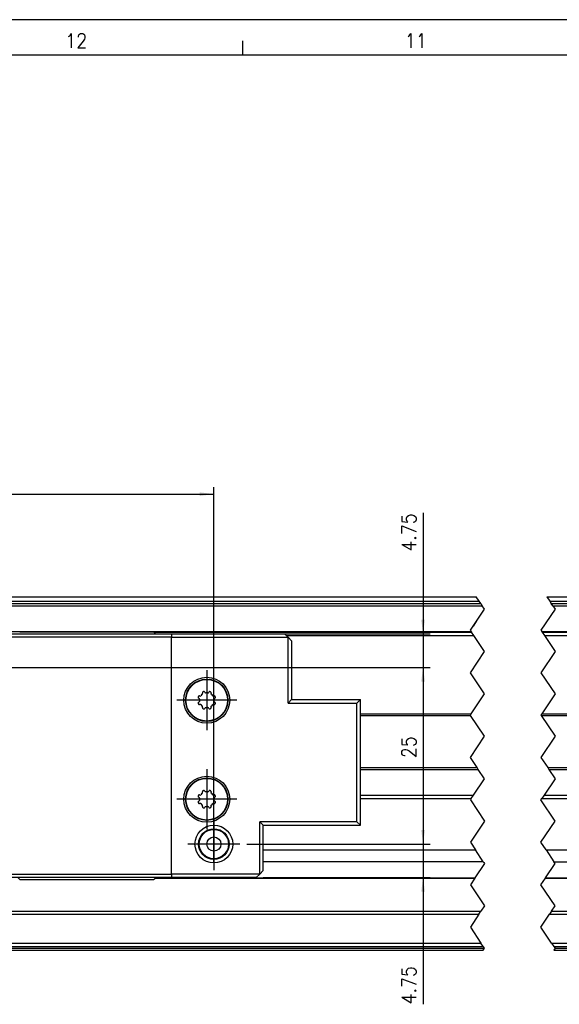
# Model space of a CAD drawing. Header units: inches. Extents: x -381 to 25622, y -418 to 176.
# Tile 7 of 47: x -105 to -29, y 36 to 176. Entities that reach past the tile are written whole.
import ezdxf

# ---------------------------------------------------------------- set-up
doc = ezdxf.new("R2010")
doc.units = ezdxf.units.IN
doc.linetypes.add('DOT_CENTER', pattern=[14, 12, -1, 0, -1])
doc.layers.add('1', color=7, linetype='Continuous')
doc.styles.add('CONVERTER_12', font='txt.shx', dxfattribs={"width": 0.9})
doc.dimstyles.new('ME10_DIM_40', dxfattribs={"dimtxt": 2, "dimasz": 2, "dimexe": 1, "dimexo": 1, "dimgap": 1, "dimtad": 1, "dimdsep": 46, "dimtxsty": 'CONVERTER_12', "dimsah": 1, "dimcen": 0.09, "dimclrd": 2, "dimclre": 2, "dimclrt": 2, "dimadec": 0, "dimazin": 0, "dimtfac": 1, "dimtdec": 4, "dimtix": 1, "dimtmove": 0, "dimatfit": 3, "dimfxl": 1, "dimtolj": 1, "dimtzin": 0, "dimarcsym": 0})
doc.dimstyles.new('ME10_DIM_41', dxfattribs={"dimtxt": 2, "dimasz": 2, "dimexe": 1, "dimexo": 1, "dimgap": 1, "dimtad": 1, "dimdsep": 46, "dimtxsty": 'CONVERTER_12', "dimsah": 1, "dimcen": 0.09, "dimclrd": 2, "dimclre": 2, "dimclrt": 2, "dimadec": 0, "dimazin": 0, "dimtfac": 1, "dimtdec": 4, "dimtix": 1, "dimtmove": 0, "dimatfit": 3, "dimfxl": 1, "dimtolj": 1, "dimtzin": 0, "dimarcsym": 0})
doc.dimstyles.new('ME10_DIM_42', dxfattribs={"dimtxt": 2, "dimasz": 2, "dimexe": 1, "dimexo": 1, "dimgap": 1, "dimtad": 1, "dimdsep": 46, "dimtxsty": 'CONVERTER_12', "dimsah": 1, "dimcen": 0.09, "dimclrd": 2, "dimclre": 2, "dimclrt": 2, "dimadec": 0, "dimazin": 0, "dimtfac": 1, "dimtdec": 4, "dimtix": 1, "dimtmove": 0, "dimatfit": 3, "dimfxl": 1, "dimtolj": 1, "dimtzin": 0, "dimarcsym": 0})
doc.dimstyles.new('ME10_DIM_43', dxfattribs={"dimtxt": 2, "dimasz": 2, "dimexe": 1, "dimexo": 1, "dimgap": 1, "dimtad": 1, "dimdsep": 46, "dimtxsty": 'CONVERTER_12', "dimsah": 1, "dimcen": 0.09, "dimclrd": 2, "dimclre": 2, "dimclrt": 2, "dimadec": 0, "dimazin": 0, "dimtfac": 1, "dimtdec": 4, "dimtix": 1, "dimtmove": 0, "dimatfit": 3, "dimfxl": 1, "dimtolj": 1, "dimtzin": 0, "dimarcsym": 0})

# ---------------------------------------------------------------- blocks, each defined once
blk = doc.blocks.new('Modulo_izq__K___88', base_point=(-227.1126677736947, 43.98251417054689))
at = {"color": 7, "linetype": 'Continuous'}
for p, q in [((-193.0577178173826, 93.98251510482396), (-40.40307212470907, 93.98251510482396)), ((-193.0577178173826, 93.96542725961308), (-40.39168022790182, 93.96542725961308)), ((-193.0577178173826, 93.36143009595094), (-39.98901545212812, 93.36143009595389)), ((-30.40307212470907, 93.98251510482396), (-9.05772949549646, 93.98251510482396)), ((-30.39168022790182, 93.96542725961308), (-9.05771598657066, 93.96542725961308)), ((-29.98901545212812, 93.36143009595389), (-9.05770935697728, 93.36143009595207)), ((-193.0577178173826, 93.03613797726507), (-39.77215402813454, 93.03613795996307)), ((-193.0577178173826, 92.71130448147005), (-39.55559837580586, 92.71130448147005)), ((-29.77215399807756, 93.03613791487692), (-9.05772545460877, 93.03613791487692)), ((-29.55559837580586, 92.71130448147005), (-9.05772508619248, 92.71130448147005)), ((-41.08144798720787, 89.00007889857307), (-185.5577215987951, 89.00007889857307)), ((-86.05774632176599, 88.98251510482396), (-41.06973879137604, 88.98251510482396)), ((-67.30694879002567, 88.48251510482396), (-40.7364054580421, 88.48251510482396)), ((-7.05771781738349, 89.00007889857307), (-31.08144798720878, 89.00007889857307)), ((-31.06973882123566, 88.98251514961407), (-7.05771781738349, 88.98251510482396)), ((-30.7364054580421, 88.48251510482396), (-7.05771781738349, 88.48251510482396)), ((-56.81213813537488, 77.415527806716), (-41.11439595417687, 77.415527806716)), ((-56.81212794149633, 77.16552824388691), (-41.19174759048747, 77.16552830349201)), ((-31.19174754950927, 77.16552824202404), (-7.05771781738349, 77.16552805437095)), ((-31.11439595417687, 77.415527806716), (-7.05771781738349, 77.415527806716)), ((-56.81212734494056, 69.79950243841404), (-40.28112480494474, 69.79950243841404)), ((-30.28112480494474, 69.79950243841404), (-7.05773613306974, 69.79950243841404)), ((-56.81213381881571, 69.54950240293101), (-40.11439699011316, 69.54950240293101)), ((-30.11439699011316, 69.54950240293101), (-7.05771781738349, 69.54950240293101)), ((-56.81220121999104, 65.9207844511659), (-40.77755819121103, 65.9207844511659)), ((-30.77755819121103, 65.9207844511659), (-7.05771781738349, 65.9207844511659)), ((-56.81213117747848, 65.42078489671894), (-41.11090072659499, 65.42078490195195)), ((-31.1109007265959, 65.42078490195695), (-7.05773613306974, 65.42078495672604)), ((-70.55764519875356, 58.15432346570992), (-40.51761103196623, 58.15432346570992)), ((-30.51761103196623, 58.15432346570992), (-7.05771781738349, 58.15432346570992)), ((-39.40550164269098, 56.48607916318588), (-70.55773598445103, 56.48607916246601)), ((-29.40550143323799, 56.48607915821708), (-7.05773613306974, 56.48607916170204)), ((-85.87121072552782, 54.16895500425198), (-40.61211115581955, 54.16895500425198)), ((-85.84013741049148, 54.20016531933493), (-40.59130427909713, 54.20016531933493)), ((-30.61211115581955, 54.16895500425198), (-7.05771781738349, 54.16895500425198)), ((-30.59130427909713, 54.20016531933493), (-7.05771781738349, 54.20016531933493)), ((-185.557624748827, 49.48503378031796), (-39.73472541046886, 49.48503362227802)), ((-185.5576211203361, 49.05156145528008), (-40.02370685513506, 49.05156145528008)), ((-30.02370685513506, 49.05156145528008), (-7.10771781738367, 49.05156145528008)), ((-29.73472541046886, 49.48503362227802), (-7.10771781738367, 49.48503360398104)), ((-185.5577164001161, 44.98251417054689), (-39.73640483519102, 44.98251417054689)), ((-29.73640483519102, 44.98251417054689), (-7.10771781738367, 44.98251417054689)), ((-193.0577178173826, 44.48251417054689), (-39.40307150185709, 44.48251417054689)), ((-193.0577178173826, 44.23251417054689), (-39.23640504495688, 44.23251417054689)), ((-193.0577178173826, 43.98251417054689), (-39.40307171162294, 43.98251417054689)), ((-29.40307150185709, 44.48251417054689), (-7.10771781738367, 44.48251417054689)), ((-29.40307171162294, 43.98251417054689), (-7.10771781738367, 43.98251417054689)), ((-29.23640483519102, 44.23251417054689), (-7.10771781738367, 44.23251417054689))]:
    blk.add_line(p, q, dxfattribs=at)
at = {"color": 2, "linetype": 'DOT_CENTER'}
for p, q in [((-40.39168022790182, 93.96542725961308), (-40.40307212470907, 93.98251510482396)), ((-39.98901545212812, 93.36143009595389), (-40.39168022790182, 93.96542725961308)), ((-39.77215402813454, 93.03613795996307), (-39.98901545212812, 93.36143009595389)), ((-30.40307212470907, 93.98251510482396), (-30.39168022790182, 93.96542725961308)), ((-30.39168022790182, 93.96542725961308), (-29.98901545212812, 93.36143009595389)), ((-29.98901545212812, 93.36143009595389), (-29.77215399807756, 93.03613791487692)), ((-41.23640494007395, 89.23251432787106), (-39.23640494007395, 92.23251432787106)), ((-39.77215402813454, 93.03613795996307), (-39.55559837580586, 92.71130448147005)), ((-39.23640494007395, 92.23251432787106), (-39.55559837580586, 92.71130448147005)), ((-29.23640494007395, 92.23251432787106), (-31.23640494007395, 89.23251432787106)), ((-29.55559837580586, 92.71130448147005), (-29.77215399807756, 93.03613791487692)), ((-29.55559837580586, 92.71130448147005), (-29.23640494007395, 92.23251432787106)), ((-40.18493339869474, 90.80964369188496), (-40.23034355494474, 90.74147886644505)), ((-40.16979667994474, 90.83251280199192), (-40.18493339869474, 90.80964369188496)), ((-41.08144798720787, 89.00007889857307), (-41.23640494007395, 89.23251432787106)), ((-40.40783378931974, 90.47542662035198), (-40.84555537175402, 89.81878868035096)), ((-31.23640494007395, 89.23251432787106), (-31.08144798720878, 89.00007889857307)), ((-41.08144798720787, 89.00007889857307), (-41.06973879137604, 88.98251510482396)), ((-40.7364054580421, 88.48251510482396), (-41.06973879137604, 88.98251510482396)), ((-39.23640494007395, 86.23251432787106), (-40.7364054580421, 88.48251510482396)), ((-31.06973882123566, 88.98251514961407), (-31.08144798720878, 89.00007889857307)), ((-31.06973882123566, 88.98251514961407), (-30.7364054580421, 88.48251510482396)), ((-30.7364054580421, 88.48251510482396), (-29.23640494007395, 86.23251432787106)), ((-41.23640494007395, 83.23251432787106), (-39.23640494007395, 86.23251432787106)), ((-29.23640494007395, 86.23251432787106), (-31.23640494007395, 83.23251432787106)), ((-39.23640494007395, 80.23251432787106), (-41.23640494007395, 83.23251432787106)), ((-31.23640494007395, 83.23251432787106), (-29.23640494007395, 80.23251432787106)), ((-41.11439595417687, 77.415527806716), (-39.23640494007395, 80.23251432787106)), ((-29.23640494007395, 80.23251432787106), (-31.11439595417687, 77.415527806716)), ((-41.23640494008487, 77.23251432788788), (-41.11439595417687, 77.415527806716)), ((-41.19174759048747, 77.16552830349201), (-41.23640494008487, 77.23251432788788)), ((-39.23640494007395, 74.23251432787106), (-41.19174759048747, 77.16552830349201)), ((-31.11439595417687, 77.415527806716), (-31.23640494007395, 77.23251432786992)), ((-31.23640494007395, 77.23251432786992), (-31.19174754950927, 77.16552824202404)), ((-31.19174754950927, 77.16552824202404), (-29.23640494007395, 74.23251432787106)), ((-41.23640494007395, 71.23251432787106), (-39.23640494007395, 74.23251432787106)), ((-29.23640494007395, 74.23251432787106), (-31.23640494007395, 71.23251432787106)), ((-40.28112480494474, 69.79950243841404), (-41.23640494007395, 71.23251432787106)), ((-31.23640494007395, 71.23251432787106), (-30.28112480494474, 69.79950243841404)), ((-40.11439699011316, 69.54950240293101), (-40.28112480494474, 69.79950243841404)), ((-30.28112480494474, 69.79950243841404), (-30.11439699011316, 69.54950240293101)), ((-39.23640494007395, 68.23251432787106), (-40.11439699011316, 69.54950240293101)), ((-30.11439699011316, 69.54950240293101), (-29.23640494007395, 68.23251432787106)), ((-40.77755819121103, 65.9207844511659), (-39.23640494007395, 68.23251432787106)), ((-29.23640494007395, 68.23251432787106), (-30.77755819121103, 65.9207844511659)), ((-41.11090072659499, 65.42078490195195), (-40.77755819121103, 65.9207844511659)), ((-30.77755819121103, 65.9207844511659), (-31.1109007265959, 65.42078490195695)), ((-41.11090072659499, 65.42078490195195), (-41.23640494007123, 65.23251432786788)), ((-41.23640494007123, 65.23251432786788), (-39.23640494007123, 62.23251432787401)), ((-31.23640494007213, 65.23251432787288), (-31.1109007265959, 65.42078490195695)), ((-29.23640494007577, 62.23251432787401), (-31.23640494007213, 65.23251432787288)), ((-39.23640494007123, 62.23251432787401), (-41.23640494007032, 59.23251432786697)), ((-31.23640494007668, 59.23251432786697), (-29.23640494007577, 62.23251432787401)), ((-41.23640494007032, 59.23251432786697), (-40.51761103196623, 58.15432346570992)), ((-30.51761103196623, 58.15432346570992), (-31.23640494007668, 59.23251432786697)), ((-39.40550164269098, 56.48607916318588), (-40.51761103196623, 58.15432346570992)), ((-30.51761103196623, 58.15432346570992), (-29.40550143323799, 56.48607915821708)), ((-39.23640494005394, 56.23251432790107), (-40.59130427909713, 54.20016531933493)), ((-39.40550164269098, 56.48607916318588), (-39.33678886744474, 56.38304228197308)), ((-39.33678886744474, 56.38304228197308), (-39.23640494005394, 56.23251432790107)), ((-30.59130427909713, 54.20016531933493), (-29.23640494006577, 56.23251432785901)), ((-29.23640494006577, 56.23251432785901), (-29.40550143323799, 56.48607915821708)), ((-40.61211115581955, 54.16895500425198), (-41.23640494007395, 53.23251432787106)), ((-41.23640494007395, 53.23251432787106), (-39.23640494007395, 50.23251432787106)), ((-40.61211115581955, 54.16895500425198), (-40.59130427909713, 54.20016531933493)), ((-31.23640494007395, 53.23251432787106), (-30.61211115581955, 54.16895500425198)), ((-29.23640494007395, 50.23251432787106), (-31.23640494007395, 53.23251432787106)), ((-30.59130427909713, 54.20016531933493), (-30.61211115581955, 54.16895500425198)), ((-39.23640494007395, 50.23251432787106), (-39.73472541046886, 49.48503362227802)), ((-29.73472541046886, 49.48503362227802), (-29.23640494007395, 50.23251432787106)), ((-40.02370685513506, 49.05156145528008), (-41.23640494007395, 47.23251432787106)), ((-40.02370685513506, 49.05156145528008), (-39.73472541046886, 49.48503362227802)), ((-31.23640494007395, 47.23251432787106), (-30.02370685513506, 49.05156145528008)), ((-29.73472541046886, 49.48503362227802), (-30.02370685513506, 49.05156145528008)), ((-41.23640494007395, 47.23251432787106), (-39.73640483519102, 44.98251417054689)), ((-29.73640483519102, 44.98251417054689), (-31.23640494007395, 47.23251432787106)), ((-39.40307150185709, 44.48251417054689), (-39.73640483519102, 44.98251417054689)), ((-29.73640483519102, 44.98251417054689), (-29.40307150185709, 44.48251417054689)), ((-39.23640504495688, 44.23251417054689), (-39.40307150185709, 44.48251417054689)), ((-39.40307171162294, 43.98251417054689), (-39.23640504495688, 44.23251417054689)), ((-29.40307150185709, 44.48251417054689), (-29.23640483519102, 44.23251417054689)), ((-29.23640483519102, 44.23251417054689), (-29.40307171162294, 43.98251417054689))]:
    blk.add_line(p, q, dxfattribs=at)
blk = doc.blocks.new('CABEZA__90', base_point=(-160.5598722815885, 53.98251510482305))
at = {"color": 7, "linetype": 'Continuous'}
for p, q in [((-147.5587950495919, 88.73251510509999), (-83.55987228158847, 88.73251510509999)), ((-83.55987228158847, 88.23251510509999), (-147.5587950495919, 88.23251510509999)), ((-86.05771781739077, 88.9825151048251), (-105.0577178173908, 88.98251510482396)), ((-85.80771781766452, 88.73251510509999), (-86.05771781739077, 88.9825151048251)), ((-83.55987228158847, 88.73251510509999), (-83.55987228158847, 88.23251510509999)), ((-83.55987228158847, 88.73251510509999), (-67.55702789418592, 88.73251510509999)), ((-83.55987228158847, 88.23251510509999), (-67.05702789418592, 88.23251510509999)), ((-83.55987228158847, 54.73251510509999), (-83.55987228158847, 88.23251510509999)), ((-67.55702789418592, 88.73251510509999), (-67.05702789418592, 88.23251510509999)), ((-67.05702789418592, 78.91535949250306), (-67.05702789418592, 88.23251510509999)), ((-66.55702789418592, 87.73251510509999), (-67.05702789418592, 88.23251510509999)), ((-66.55702789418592, 87.73251510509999), (-66.55702789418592, 79.41535949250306)), ((-79.78136894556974, 79.76449484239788), (-79.78210136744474, 79.74798483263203)), ((-79.78210136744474, 79.74798483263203), (-79.78063652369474, 79.72578329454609)), ((-79.77206180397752, 79.80219218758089), (-79.78136894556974, 79.76449484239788)), ((-79.78063652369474, 79.72578329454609), (-79.77453300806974, 79.70072836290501)), ((-79.77453300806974, 79.70072836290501), (-79.77087089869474, 79.69059652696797)), ((-79.77087089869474, 79.69059652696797), (-79.76427910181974, 79.677123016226)), ((-79.76427910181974, 79.677123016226), (-79.71278872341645, 79.62148996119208)), ((-79.73571464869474, 79.88175863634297), (-79.74913156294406, 79.8575506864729)), ((-79.71797535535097, 79.90303567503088), (-79.73571464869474, 79.88175863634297)), ((-79.68810722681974, 79.9261769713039), (-79.71797535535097, 79.90303567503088)), ((-79.6283258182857, 79.56768115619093), (-79.71278872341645, 79.62148996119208)), ((-79.66930839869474, 79.93554586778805), (-79.68810722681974, 79.9261769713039)), ((-79.65368339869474, 79.9410695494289), (-79.66930839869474, 79.93554586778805)), ((-79.57944339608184, 79.94341405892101), (-79.65368339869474, 79.9410695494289)), ((-79.59593679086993, 79.50864375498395), (-79.6283258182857, 79.56768115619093)), ((-79.59680775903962, 79.49763571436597), (-79.59593679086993, 79.50864375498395)), ((-79.57944339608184, 79.94341405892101), (-79.48167053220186, 79.92173833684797)), ((-79.48167053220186, 79.92173833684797), (-79.40985429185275, 79.94898131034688)), ((-79.17633848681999, 80.18249711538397), (-79.14928886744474, 80.22288412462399)), ((-79.16784355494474, 80.42791647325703), (-79.17077123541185, 80.35208621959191)), ((-79.14909551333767, 80.25431335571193), (-79.17077123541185, 80.35208621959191)), ((-79.15832207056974, 80.451781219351), (-79.16784355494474, 80.42791647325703)), ((-79.14489433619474, 80.47373861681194), (-79.15832207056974, 80.451781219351)), ((-79.14928886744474, 80.22288412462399), (-79.14743623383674, 80.23916258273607)), ((-79.14743623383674, 80.23916258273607), (-79.14909551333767, 80.25431335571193)), ((-79.13049003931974, 80.49061483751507), (-79.14489433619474, 80.47373861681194)), ((-79.11803886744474, 80.50163168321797), (-79.13049003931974, 80.49061483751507)), ((-79.08490786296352, 80.52177438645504), (-79.11803886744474, 80.50163168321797)), ((-79.00280449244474, 80.55229086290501), (-79.02954936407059, 80.54470462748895)), ((-78.97535585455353, 80.55483660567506), (-79.00280449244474, 80.55229086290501)), ((-78.93786308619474, 80.55007833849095), (-78.97535585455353, 80.55483660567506)), ((-78.91808769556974, 80.54342550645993), (-78.93786308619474, 80.55007833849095)), ((-78.90295097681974, 80.53619284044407), (-78.91808769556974, 80.54342550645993)), ((-78.84884713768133, 80.48543154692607), (-78.90295097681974, 80.53619284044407)), ((-78.84884713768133, 80.48543154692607), (-78.79503833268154, 80.40096864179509)), ((-78.79503833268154, 80.40096864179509), (-78.72499289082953, 80.36945058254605)), ((-78.39475167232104, 80.369450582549), (-78.32470623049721, 80.40096864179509)), ((-78.32470623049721, 80.40096864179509), (-78.27089742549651, 80.48543154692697)), ((-78.21520683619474, 80.53703207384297), (-78.27089742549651, 80.48543154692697)), ((-78.20177910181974, 80.54341024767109), (-78.21520683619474, 80.53703207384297)), ((-78.19176933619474, 80.54719442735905), (-78.20177910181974, 80.54341024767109)), ((-78.16662285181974, 80.55317587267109), (-78.19176933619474, 80.54719442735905)), ((-78.14440605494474, 80.5548390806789), (-78.16662285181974, 80.55317587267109)), ((-78.12780449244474, 80.55392355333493), (-78.14440605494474, 80.5548390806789)), ((-78.09019519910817, 80.54470462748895), (-78.12780449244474, 80.55392355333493)), ((-78.01061699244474, 80.50829977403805), (-78.03483670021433, 80.52177438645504)), ((-77.98935171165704, 80.49061817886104), (-78.01061699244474, 80.50829977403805)), ((-77.96618339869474, 80.46075338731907), (-77.98935171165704, 80.49061817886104)), ((-77.97064904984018, 80.25431335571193), (-77.97230832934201, 80.23916258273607)), ((-77.97230832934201, 80.23916258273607), (-77.97033378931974, 80.22288412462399)), ((-77.94897332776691, 80.35208621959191), (-77.97064904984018, 80.25431335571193)), ((-77.97033378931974, 80.22288412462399), (-77.94340607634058, 80.18249711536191)), ((-77.95690605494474, 80.44198507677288), (-77.96618339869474, 80.46075338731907)), ((-77.95129082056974, 80.42622274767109), (-77.95690605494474, 80.44198507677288)), ((-77.94897332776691, 80.35208621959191), (-77.95129082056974, 80.42622274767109)), ((-77.70989027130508, 79.94898131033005), (-77.6380740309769, 79.92173833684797)), ((-77.6380740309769, 79.92173833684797), (-77.540301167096, 79.94341405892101)), ((-77.46447441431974, 79.94056600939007), (-77.540301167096, 79.94341405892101)), ((-77.49141874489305, 79.56768115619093), (-77.52380777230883, 79.50864375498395)), ((-77.52380777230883, 79.50864375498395), (-77.52293680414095, 79.49763571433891)), ((-77.40695583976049, 79.62148996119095), (-77.49141874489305, 79.56768115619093)), ((-77.44054863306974, 79.9310597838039), (-77.46447441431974, 79.94056600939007)), ((-77.41857597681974, 79.91757101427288), (-77.44054863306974, 79.9310597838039)), ((-77.40173027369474, 79.90304464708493), (-77.41857597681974, 79.91757101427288)), ((-77.40695583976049, 79.62148996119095), (-77.35607597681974, 79.67556661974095)), ((-77.39074394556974, 79.89073080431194), (-77.40173027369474, 79.90304464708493)), ((-77.37061300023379, 79.8575506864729), (-77.39074394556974, 79.89073080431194)), ((-77.35607597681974, 79.67556661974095), (-77.34899589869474, 79.69062704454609)), ((-77.34899589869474, 79.69062704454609), (-77.34240410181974, 79.71052450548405)), ((-77.34020683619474, 79.7755422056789), (-77.3476827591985, 79.80219218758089)), ((-77.34240410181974, 79.71052450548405), (-77.3375507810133, 79.74799867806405)), ((-77.3375507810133, 79.74799867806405), (-77.34020683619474, 79.7755422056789)), ((-66.55702789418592, 79.41535949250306), (-67.05702789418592, 78.91535949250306)), ((-66.55702789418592, 79.41535949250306), (-56.81202674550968, 79.41535949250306)), ((-56.81202674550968, 79.41535949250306), (-57.31202674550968, 78.91535949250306)), ((-56.81202674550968, 61.64967071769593), (-56.81202674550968, 79.41535949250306)), ((-79.77746269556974, 78.95451254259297), (-79.78219378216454, 78.91703153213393)), ((-79.78219378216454, 78.91703153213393), (-79.77965996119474, 78.88947958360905)), ((-79.77965996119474, 78.88947958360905), (-79.77206180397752, 78.8628380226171)), ((-79.77087089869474, 78.97441000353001), (-79.77746269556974, 78.95451254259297)), ((-79.76354667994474, 78.98945516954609), (-79.77087089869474, 78.97441000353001)), ((-79.71278872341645, 79.04354024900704), (-79.76354667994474, 78.98945516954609)), ((-79.74913156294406, 78.80747952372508), (-79.72887871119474, 78.77430624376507)), ((-79.72887871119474, 78.77430624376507), (-79.71789238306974, 78.76199240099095)), ((-79.71789238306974, 78.76199240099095), (-79.70104667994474, 78.74745077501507)), ((-79.71278872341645, 79.04354024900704), (-79.6283258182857, 79.09734905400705)), ((-79.70104667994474, 78.74745077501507), (-79.67907402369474, 78.73397726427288)), ((-79.67907402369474, 78.73397726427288), (-79.65539238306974, 78.72447103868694)), ((-79.65539238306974, 78.72447103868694), (-79.57944339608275, 78.72161615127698)), ((-79.6283258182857, 79.09734905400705), (-79.59593679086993, 79.15638645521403)), ((-79.59593679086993, 79.15638645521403), (-79.59680775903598, 79.16739449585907)), ((-79.48167053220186, 78.74329187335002), (-79.57944339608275, 78.72161615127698)), ((-79.40985429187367, 78.71604889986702), (-79.48167053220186, 78.74329187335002)), ((-79.14928886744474, 78.44213766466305), (-79.17633848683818, 78.48253309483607)), ((-79.17077123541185, 78.31294399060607), (-79.14909551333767, 78.41071685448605)), ((-79.17077123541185, 78.31294399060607), (-79.16833183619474, 78.23881430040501)), ((-79.16833183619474, 78.23881430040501), (-79.16296074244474, 78.2230519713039)), ((-79.16296074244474, 78.2230519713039), (-79.15343925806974, 78.20426840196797)), ((-79.15343925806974, 78.20426840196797), (-79.13039285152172, 78.17441203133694)), ((-79.14743623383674, 78.42586762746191), (-79.14928886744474, 78.44213766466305)), ((-79.14909551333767, 78.41071685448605), (-79.14743623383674, 78.42586762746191)), ((-79.13039285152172, 78.17441203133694), (-79.10900566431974, 78.15673727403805)), ((-79.10900566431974, 78.15673727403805), (-79.08490786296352, 78.14325582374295)), ((-79.02954936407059, 78.12032558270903), (-78.99181816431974, 78.11109823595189)), ((-78.99181816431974, 78.11109823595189), (-78.97546074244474, 78.11019796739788)), ((-78.97546074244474, 78.11019796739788), (-78.95324394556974, 78.11184591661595)), ((-78.95324394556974, 78.11184591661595), (-78.92809746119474, 78.11784262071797)), ((-78.92809746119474, 78.11784262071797), (-78.91784355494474, 78.12161154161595)), ((-78.91784355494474, 78.12161154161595), (-78.90441582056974, 78.12798971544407)), ((-78.90441582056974, 78.12798971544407), (-78.84884713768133, 78.17959866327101)), ((-78.79503833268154, 78.2640615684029), (-78.84884713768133, 78.17959866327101)), ((-78.7249928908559, 78.29557962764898), (-78.79503833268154, 78.2640615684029)), ((-78.32470623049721, 78.2640615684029), (-78.39475167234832, 78.29557962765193)), ((-78.27089742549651, 78.17959866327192), (-78.32470623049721, 78.2640615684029)), ((-78.27089742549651, 78.17959866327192), (-78.21691582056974, 78.12884420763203)), ((-78.21691582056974, 78.12884420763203), (-78.20177910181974, 78.12159628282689)), ((-78.20177910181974, 78.12159628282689), (-78.18175957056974, 78.11494345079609)), ((-78.18175957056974, 78.11494345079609), (-78.14438870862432, 78.11019360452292)), ((-78.14438870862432, 78.11019360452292), (-78.11681816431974, 78.11274618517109)), ((-78.11681816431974, 78.11274618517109), (-78.09019519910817, 78.12032558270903)), ((-78.03483670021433, 78.14325582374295), (-78.00158378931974, 78.16339010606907)), ((-78.00158378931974, 78.16339010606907), (-77.98937675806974, 78.17442221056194)), ((-77.98937675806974, 78.17442221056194), (-77.97472832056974, 78.19129843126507)), ((-77.97472832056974, 78.19129843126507), (-77.96130058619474, 78.21324056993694)), ((-77.97033378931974, 78.44213766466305), (-77.97230832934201, 78.42586762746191)), ((-77.97230832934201, 78.42586762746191), (-77.97064904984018, 78.41071685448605)), ((-77.97064904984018, 78.41071685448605), (-77.94897332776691, 78.31294399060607)), ((-77.94340607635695, 78.48253309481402), (-77.97033378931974, 78.44213766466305)), ((-77.96130058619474, 78.21324056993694), (-77.95177910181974, 78.23710531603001)), ((-77.95177910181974, 78.23710531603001), (-77.94897332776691, 78.31294399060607)), ((-77.6380740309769, 78.74329187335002), (-77.70989027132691, 78.71604889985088)), ((-77.540301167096, 78.72161615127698), (-77.6380740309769, 78.74329187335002)), ((-77.540301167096, 78.72161615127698), (-77.46618339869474, 78.72396749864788)), ((-77.52293680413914, 79.16739449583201), (-77.52380777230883, 79.15638645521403)), ((-77.52380777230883, 79.15638645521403), (-77.49141874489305, 79.09734905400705)), ((-77.49141874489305, 79.09734905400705), (-77.40695583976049, 79.0435402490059)), ((-77.46618339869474, 78.72396749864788), (-77.45031425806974, 78.72949118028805)), ((-77.45031425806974, 78.72949118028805), (-77.43151542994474, 78.73886007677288)), ((-77.43151542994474, 78.73886007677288), (-77.40176920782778, 78.76199453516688)), ((-77.35534355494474, 78.98789877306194), (-77.40695583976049, 79.0435402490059)), ((-77.40176920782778, 78.76199453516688), (-77.38415214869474, 78.78327841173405)), ((-77.38415214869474, 78.78327841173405), (-77.37061300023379, 78.80747952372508)), ((-77.34899589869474, 78.97444052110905), (-77.35534355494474, 78.98789877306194)), ((-77.34508964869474, 78.96430868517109), (-77.34899589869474, 78.97444052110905)), ((-77.3476827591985, 78.8628380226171), (-77.33849785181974, 78.9005422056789)), ((-77.33923027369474, 78.93925375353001), (-77.34508964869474, 78.96430868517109)), ((-77.33752128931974, 78.91703695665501), (-77.33923027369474, 78.93925375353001)), ((-77.33849785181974, 78.9005422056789), (-77.33752128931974, 78.91703695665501)), ((-67.05702789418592, 78.91535949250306), (-57.31202674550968, 78.91535949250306)), ((-57.31202674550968, 62.14967071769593), (-57.31202674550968, 78.91535949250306)), ((-79.78136894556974, 65.76449436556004), (-79.78210136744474, 65.7479843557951)), ((-79.78210136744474, 65.7479843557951), (-79.78063652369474, 65.72578281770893)), ((-79.77206180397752, 65.80219218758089), (-79.78136894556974, 65.76449436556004)), ((-79.78063652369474, 65.72578281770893), (-79.77453300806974, 65.70072788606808)), ((-79.77453300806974, 65.70072788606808), (-79.77087089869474, 65.69059605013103)), ((-79.77087089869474, 65.69059605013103), (-79.76427910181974, 65.67712253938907)), ((-79.76427910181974, 65.67712253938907), (-79.71278872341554, 65.62148996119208)), ((-79.73571464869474, 65.88175815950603), (-79.74913156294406, 65.8575506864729)), ((-79.71797535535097, 65.90303567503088), (-79.73571464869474, 65.88175815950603)), ((-79.68810722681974, 65.92617649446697), (-79.71797535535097, 65.90303567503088)), ((-79.6283258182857, 65.56768115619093), (-79.71278872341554, 65.62148996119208)), ((-79.66930839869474, 65.93554539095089), (-79.68810722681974, 65.92617649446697)), ((-79.65368339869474, 65.94106907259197), (-79.66930839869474, 65.93554539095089)), ((-79.57944339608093, 65.94341405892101), (-79.65368339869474, 65.94106907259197)), ((-79.59593679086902, 65.50864375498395), (-79.6283258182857, 65.56768115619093)), ((-79.59680775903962, 65.49763571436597), (-79.59593679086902, 65.50864375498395)), ((-79.57944339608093, 65.94341405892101), (-79.48167053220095, 65.92173833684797)), ((-79.48167053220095, 65.92173833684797), (-79.40985429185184, 65.94898131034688)), ((-79.17633848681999, 66.18249711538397), (-79.14928886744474, 66.22288364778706)), ((-79.16784355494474, 66.4279159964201), (-79.17077123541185, 66.35208621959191)), ((-79.14909551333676, 66.25431335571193), (-79.17077123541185, 66.35208621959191)), ((-79.15832207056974, 66.45178074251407), (-79.16784355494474, 66.4279159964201)), ((-79.14489433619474, 66.47373813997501), (-79.15832207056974, 66.45178074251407)), ((-79.14928886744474, 66.22288364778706), (-79.14743623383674, 66.23916258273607)), ((-79.14743623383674, 66.23916258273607), (-79.14909551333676, 66.25431335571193)), ((-79.13049003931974, 66.49061436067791), (-79.14489433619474, 66.47373813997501)), ((-79.11803886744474, 66.50163120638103), (-79.13049003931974, 66.49061436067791)), ((-79.08490786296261, 66.52177438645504), (-79.11803886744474, 66.50163120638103)), ((-79.00280449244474, 66.55229038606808), (-79.02954936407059, 66.54470462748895)), ((-78.97535585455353, 66.55483660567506), (-79.00280449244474, 66.55229038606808)), ((-78.93786308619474, 66.55007786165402), (-78.97535585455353, 66.55483660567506)), ((-78.91808769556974, 66.543425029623), (-78.93786308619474, 66.55007786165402)), ((-78.90295097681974, 66.53619236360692), (-78.91808769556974, 66.543425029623)), ((-78.84884713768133, 66.48543154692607), (-78.90295097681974, 66.53619236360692)), ((-78.84884713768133, 66.48543154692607), (-78.79503833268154, 66.40096864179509)), ((-78.79503833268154, 66.40096864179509), (-78.72499289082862, 66.36945058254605)), ((-78.39475167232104, 66.369450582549), (-78.32470623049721, 66.40096864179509)), ((-78.32470623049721, 66.40096864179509), (-78.2708974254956, 66.48543154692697)), ((-78.21520683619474, 66.53703159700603), (-78.2708974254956, 66.48543154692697)), ((-78.20177910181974, 66.54340977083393), (-78.21520683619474, 66.53703159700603)), ((-78.19176933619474, 66.54719395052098), (-78.20177910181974, 66.54340977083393)), ((-78.16662285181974, 66.55317539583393), (-78.19176933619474, 66.54719395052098)), ((-78.14440605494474, 66.55483860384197), (-78.16662285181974, 66.55317539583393)), ((-78.12780449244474, 66.553923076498), (-78.14440605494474, 66.55483860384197)), ((-78.09019519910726, 66.54470462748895), (-78.12780449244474, 66.553923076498)), ((-78.01061699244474, 66.50829929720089), (-78.03483670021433, 66.52177438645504)), ((-77.98935171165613, 66.49061817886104), (-78.01061699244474, 66.50829929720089)), ((-77.96618339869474, 66.46075291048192), (-77.98935171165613, 66.49061817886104)), ((-77.97064904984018, 66.25431335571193), (-77.97230832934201, 66.23916258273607)), ((-77.97230832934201, 66.23916258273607), (-77.97033378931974, 66.22288364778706)), ((-77.948973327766, 66.35208621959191), (-77.97064904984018, 66.25431335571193)), ((-77.97033378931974, 66.22288364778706), (-77.94340607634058, 66.18249711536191)), ((-77.95690605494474, 66.44198459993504), (-77.96618339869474, 66.46075291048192)), ((-77.95129082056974, 66.42622227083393), (-77.95690605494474, 66.44198459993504)), ((-77.948973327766, 66.35208621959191), (-77.95129082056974, 66.42622227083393)), ((-77.70989027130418, 65.94898131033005), (-77.63807403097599, 65.92173833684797)), ((-77.63807403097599, 65.92173833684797), (-77.5403011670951, 65.94341405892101)), ((-77.46447441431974, 65.94056553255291), (-77.5403011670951, 65.94341405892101)), ((-77.49141874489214, 65.56768115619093), (-77.52380777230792, 65.50864375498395)), ((-77.52380777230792, 65.50864375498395), (-77.52293680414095, 65.49763571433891)), ((-77.40695583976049, 65.62148996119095), (-77.49141874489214, 65.56768115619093)), ((-77.44054863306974, 65.93105930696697), (-77.46447441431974, 65.94056553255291)), ((-77.41857597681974, 65.91757053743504), (-77.44054863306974, 65.93105930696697)), ((-77.40173027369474, 65.903044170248), (-77.41857597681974, 65.91757053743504)), ((-77.40695583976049, 65.62148996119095), (-77.35607597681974, 65.67556614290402)), ((-77.39074394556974, 65.89073032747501), (-77.40173027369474, 65.903044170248)), ((-77.37061300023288, 65.8575506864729), (-77.39074394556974, 65.89073032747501)), ((-77.35607597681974, 65.67556614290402), (-77.34899589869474, 65.69062656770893)), ((-77.34899589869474, 65.69062656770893), (-77.34240410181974, 65.71052402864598)), ((-77.34020683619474, 65.77554172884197), (-77.3476827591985, 65.80219218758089)), ((-77.34240410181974, 65.71052402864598), (-77.3375507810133, 65.74799867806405)), ((-77.3375507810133, 65.74799867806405), (-77.34020683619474, 65.77554172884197)), ((-79.77746269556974, 64.95451206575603), (-79.78219378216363, 64.91703153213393)), ((-79.78219378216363, 64.91703153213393), (-79.77965996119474, 64.88947910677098)), ((-79.77965996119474, 64.88947910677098), (-79.77206180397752, 64.8628380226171)), ((-79.77087089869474, 64.97440952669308), (-79.77746269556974, 64.95451206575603)), ((-79.76354667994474, 64.98945469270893), (-79.77087089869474, 64.97440952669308)), ((-79.71278872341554, 65.04354024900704), (-79.76354667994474, 64.98945469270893)), ((-79.74913156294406, 64.80747952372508), (-79.72887871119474, 64.77430576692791)), ((-79.72887871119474, 64.77430576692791), (-79.71789238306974, 64.76199192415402)), ((-79.71789238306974, 64.76199192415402), (-79.70104667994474, 64.74745029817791)), ((-79.71278872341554, 65.04354024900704), (-79.6283258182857, 65.09734905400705)), ((-79.70104667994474, 64.74745029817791), (-79.67907402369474, 64.73397678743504)), ((-79.67907402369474, 64.73397678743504), (-79.65539238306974, 64.72447056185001)), ((-79.65539238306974, 64.72447056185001), (-79.57944339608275, 64.72161615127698)), ((-79.6283258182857, 65.09734905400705), (-79.59593679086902, 65.15638645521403)), ((-79.59593679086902, 65.15638645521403), (-79.59680775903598, 65.16739449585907)), ((-79.48167053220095, 64.74329187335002), (-79.57944339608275, 64.72161615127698)), ((-79.40985429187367, 64.71604889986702), (-79.48167053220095, 64.74329187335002)), ((-79.14928886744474, 64.44213718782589), (-79.17633848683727, 64.48253309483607)), ((-79.17077123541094, 64.31294399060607), (-79.14909551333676, 64.41071685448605)), ((-79.17077123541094, 64.31294399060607), (-79.16833183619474, 64.23881382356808)), ((-79.16833183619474, 64.23881382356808), (-79.16296074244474, 64.22305149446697)), ((-79.16296074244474, 64.22305149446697), (-79.15343925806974, 64.20426792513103)), ((-79.15343925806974, 64.20426792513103), (-79.13039285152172, 64.17441203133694)), ((-79.14743623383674, 64.42586762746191), (-79.14928886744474, 64.44213718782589)), ((-79.14909551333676, 64.41071685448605), (-79.14743623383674, 64.42586762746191)), ((-79.13039285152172, 64.17441203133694), (-79.10900566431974, 64.15673679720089)), ((-79.10900566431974, 64.15673679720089), (-79.08490786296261, 64.14325582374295)), ((-79.02954936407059, 64.12032558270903), (-78.99181816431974, 64.11109775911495)), ((-78.99181816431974, 64.11109775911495), (-78.97546074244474, 64.11019749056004)), ((-78.97546074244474, 64.11019749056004), (-78.95324394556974, 64.11184543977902)), ((-78.95324394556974, 64.11184543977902), (-78.92809746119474, 64.11784214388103)), ((-78.92809746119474, 64.11784214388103), (-78.91784355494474, 64.12161106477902)), ((-78.91784355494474, 64.12161106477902), (-78.90441582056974, 64.12798923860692)), ((-78.90441582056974, 64.12798923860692), (-78.84884713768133, 64.17959866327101)), ((-78.79503833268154, 64.2640615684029), (-78.84884713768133, 64.17959866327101)), ((-78.7249928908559, 64.29557962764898), (-78.79503833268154, 64.2640615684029)), ((-78.32470623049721, 64.2640615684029), (-78.39475167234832, 64.29557962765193)), ((-78.2708974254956, 64.17959866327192), (-78.32470623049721, 64.2640615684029)), ((-78.2708974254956, 64.17959866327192), (-78.21691582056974, 64.1288437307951)), ((-78.21691582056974, 64.1288437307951), (-78.20177910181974, 64.12159580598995)), ((-78.20177910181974, 64.12159580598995), (-78.18175957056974, 64.11494297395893)), ((-78.18175957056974, 64.11494297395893), (-78.14438870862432, 64.11019360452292)), ((-78.14438870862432, 64.11019360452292), (-78.11681816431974, 64.11274570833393)), ((-78.11681816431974, 64.11274570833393), (-78.09019519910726, 64.12032558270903)), ((-78.03483670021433, 64.14325582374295), (-78.00158378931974, 64.16338962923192)), ((-78.00158378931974, 64.16338962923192), (-77.98937675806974, 64.17442173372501)), ((-77.98937675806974, 64.17442173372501), (-77.97472832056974, 64.19129795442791)), ((-77.97472832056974, 64.19129795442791), (-77.96130058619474, 64.21324009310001)), ((-77.97033378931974, 64.44213718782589), (-77.97230832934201, 64.42586762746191)), ((-77.97230832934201, 64.42586762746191), (-77.97064904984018, 64.41071685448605)), ((-77.97064904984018, 64.41071685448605), (-77.948973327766, 64.31294399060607)), ((-77.94340607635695, 64.48253309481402), (-77.97033378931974, 64.44213718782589)), ((-77.96130058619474, 64.21324009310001), (-77.95177910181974, 64.23710483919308)), ((-77.95177910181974, 64.23710483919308), (-77.948973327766, 64.31294399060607)), ((-77.63807403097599, 64.74329187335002), (-77.709890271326, 64.71604889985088)), ((-77.540301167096, 64.72161615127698), (-77.63807403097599, 64.74329187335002)), ((-77.540301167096, 64.72161615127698), (-77.46618339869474, 64.72396702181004)), ((-77.52293680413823, 65.16739449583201), (-77.52380777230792, 65.15638645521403)), ((-77.52380777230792, 65.15638645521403), (-77.49141874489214, 65.09734905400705)), ((-77.49141874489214, 65.09734905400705), (-77.40695583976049, 65.0435402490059)), ((-77.46618339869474, 64.72396702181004), (-77.45031425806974, 64.72949070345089)), ((-77.45031425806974, 64.72949070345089), (-77.43151542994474, 64.73885959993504)), ((-77.43151542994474, 64.73885959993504), (-77.40176920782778, 64.76199453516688)), ((-77.35534355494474, 64.98789829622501), (-77.40695583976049, 65.0435402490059)), ((-77.40176920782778, 64.76199453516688), (-77.38415214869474, 64.78327793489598)), ((-77.38415214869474, 64.78327793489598), (-77.37061300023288, 64.80747952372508)), ((-77.34899589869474, 64.97444004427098), (-77.35534355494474, 64.98789829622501)), ((-77.34508964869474, 64.96430820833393), (-77.34899589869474, 64.97444004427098)), ((-77.3476827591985, 64.8628380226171), (-77.33849785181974, 64.90054172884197)), ((-77.33923027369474, 64.93925327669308), (-77.34508964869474, 64.96430820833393)), ((-77.33752128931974, 64.91703647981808), (-77.33923027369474, 64.93925327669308)), ((-77.33849785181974, 64.90054172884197), (-77.33752128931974, 64.91703647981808)), ((-71.05987228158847, 54.73251510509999), (-71.05987228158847, 62.14967071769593)), ((-71.05987228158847, 62.14967071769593), (-70.55987228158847, 61.64967071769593)), ((-57.31202674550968, 62.14967071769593), (-71.05987228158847, 62.14967071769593)), ((-70.55987228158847, 55.48036064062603), (-70.55987228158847, 61.64967071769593)), ((-70.55987228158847, 55.23251510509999), (-70.55987228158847, 61.64967071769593)), ((-70.55987228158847, 61.64967071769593), (-56.81202674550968, 61.64967071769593)), ((-56.81202674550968, 61.64967071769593), (-57.31202674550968, 62.14967071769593)), ((-147.5587950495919, 54.73251510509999), (-83.55987228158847, 54.73251510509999)), ((-83.55987228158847, 54.73251510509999), (-83.55987228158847, 54.23251510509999)), ((-71.05987228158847, 54.73251510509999), (-83.55987228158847, 54.73251510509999)), ((-71.05987228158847, 54.73251510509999), (-71.55987228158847, 54.23251510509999)), ((-71.05987228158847, 54.73251510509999), (-70.55987228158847, 55.23251510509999)), ((-83.55987228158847, 54.23251510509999), (-147.5587950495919, 54.23251510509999)), ((-105.3077178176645, 54.23251510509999), (-105.057717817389, 53.98251510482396)), ((-105.057717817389, 53.98251510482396), (-86.05771781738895, 53.9825151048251)), ((-85.80771781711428, 54.23251510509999), (-86.05771781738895, 53.9825151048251)), ((-71.55987228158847, 54.23251510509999), (-83.55987228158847, 54.23251510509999))]:
    blk.add_line(p, q, dxfattribs=at)
for centre, radius in [((-78.55987228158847, 79.33251510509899), 3.25), ((-78.55987228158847, 79.33251510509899), 3), ((-78.55987228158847, 79.33251510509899), 2.948945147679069), ((-78.55987228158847, 65.33251510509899), 3.25), ((-78.55987228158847, 65.33251510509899), 3), ((-78.55987228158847, 65.33251510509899), 2.948945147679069), ((-77.55987228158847, 58.98251510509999), 2.675000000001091), ((-77.55987228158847, 58.98251510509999), 2.171031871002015), ((-77.55987228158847, 58.98251510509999), 2.074999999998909), ((-77.55987228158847, 58.98251510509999), 1)]:
    blk.add_circle(centre, radius, dxfattribs=at)
for centre, radius, start, end in [((-78.55987228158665, 79.33251510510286), 1.29999999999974, 156.1794443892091, 158.8205556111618), ((-78.55987228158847, 79.33251510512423), 1.049999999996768, 170.9522396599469, 189.0477603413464), ((-78.559872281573, 79.33251510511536), 1.049999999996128, 125.9522396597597, 144.0477603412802), ((-78.5598722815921, 79.33251510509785), 1.300000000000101, 111.1794443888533, 113.82055561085), ((-78.55987228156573, 79.33251510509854), 1.049999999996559, 80.95223965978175, 99.04776034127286), ((-78.55987228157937, 79.33251510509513), 1.300000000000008, 66.1794443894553, 68.82055561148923), ((-78.55987228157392, 79.33251510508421), 1.049999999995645, 35.95223965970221, 54.04776034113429), ((-78.55987228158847, 79.33251510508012), 1.049999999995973, 350.9522396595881, 9.04776034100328), ((-78.55987228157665, 79.3325151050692), 1.30000000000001, 21.17944439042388, 23.82055561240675), ((-78.55987228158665, 79.33251510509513), 1.299999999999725, 201.1794443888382, 203.8205556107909), ((-78.55987228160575, 79.33251510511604), 1.049999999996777, 215.9522396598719, 234.0477603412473), ((-78.5598722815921, 79.33251510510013), 1.300000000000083, 246.17944438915, 248.8205556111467), ((-78.5598722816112, 79.33251510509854), 1.049999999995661, 260.952239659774, 279.0477603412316), ((-78.55987228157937, 79.33251510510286), 1.300000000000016, 291.1794443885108, 293.8205556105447), ((-78.55987228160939, 79.33251510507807), 1.049999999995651, 305.9522396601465, 324.0477603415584), ((-78.55987228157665, 79.33251510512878), 1.300000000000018, 336.1794443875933, 338.8205556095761), ((-78.55987228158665, 65.33251510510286), 1.29999999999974, 156.1794443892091, 158.8205556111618), ((-78.55987228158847, 65.33251510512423), 1.049999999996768, 170.9522396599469, 189.0477603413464), ((-78.55987228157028, 65.33251510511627), 1.049999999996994, 125.9522396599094, 144.0477603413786), ((-78.55987228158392, 65.33251510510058), 1.300000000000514, 111.1794443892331, 113.8205556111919), ((-78.55987228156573, 65.33251510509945), 1.049999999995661, 80.95223965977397, 99.04776034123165), ((-78.55987228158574, 65.33251510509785), 1.300000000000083, 66.17944438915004, 68.82055561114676), ((-78.5598722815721, 65.33251510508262), 1.049999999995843, 35.95223965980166, 54.04776034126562), ((-78.55987228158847, 65.33251510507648), 1.049999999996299, 350.952239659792, 9.04776034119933), ((-78.55987228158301, 65.33251510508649), 1.299999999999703, 21.17944438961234, 23.8205556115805), ((-78.55987228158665, 65.33251510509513), 1.299999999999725, 201.1794443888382, 203.8205556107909), ((-78.55987228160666, 65.33251510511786), 1.049999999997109, 215.9522396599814, 234.0477603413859), ((-78.55987228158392, 65.3325151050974), 1.300000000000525, 246.1794443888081, 248.8205556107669), ((-78.5598722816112, 65.33251510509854), 1.049999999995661, 260.952239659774, 279.0477603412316), ((-78.55987228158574, 65.33251510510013), 1.300000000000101, 291.1794443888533, 293.82055561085), ((-78.55987228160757, 65.33251510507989), 1.049999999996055, 305.9522396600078, 324.0477603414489), ((-78.55987228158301, 65.3325151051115), 1.299999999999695, 336.1794443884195, 338.8205556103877)]:
    blk.add_arc(centre, radius, start, end, dxfattribs=at)
at = {"layer": '1', "color": 2, "linetype": 'DOT_CENTER'}
for p, q in [((-78.55987228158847, 83.58251510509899), (-78.55987228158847, 75.08251510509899)), ((-74.30987228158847, 79.33251510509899), (-82.80987228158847, 79.33251510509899)), ((-78.55987228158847, 69.58251510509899), (-78.55987228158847, 61.08251510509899)), ((-74.30987228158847, 65.33251510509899), (-82.80987228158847, 65.33251510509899)), ((-77.55987228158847, 62.65751510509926), (-77.55987228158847, 55.30751510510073)), ((-73.8848722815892, 58.98251510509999), (-81.23487228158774, 58.98251510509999))]:
    blk.add_line(p, q, dxfattribs=at)
blk = doc.blocks.new('F-246__92', base_point=(-227.1126677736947, 43.98251417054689))
for name, p in [('Modulo_izq__K___88', (-227.1126677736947, 43.98251417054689)), ('CABEZA__90', (-160.5598722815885, 53.98251510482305))]:
    blk.add_blockref(name, p)
blk = doc.blocks.new('*D141')
at = {"layer": '1', "color": 2, "linetype": 'Continuous'}
for p, q in [((-153.5598722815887, 88.66153365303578), (-153.5598722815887, 109.4932751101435)), ((-77.55987228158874, 56.30751510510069), (-77.55987228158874, 109.4932751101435)), ((-153.5598722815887, 108.4932751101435), (-77.55987228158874, 108.4932751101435))]:
    blk.add_line(p, q, dxfattribs=at)
at = {"layer": '1', "color": 2}
for points in [[(-151.5598722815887, 108.7565801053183), (-151.5598722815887, 108.2299701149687), (-153.5598722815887, 108.4932751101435)], [(-79.55987228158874, 108.2299701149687), (-79.55987228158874, 108.7565801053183), (-77.55987228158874, 108.4932751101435)]]:
    blk.add_solid(points, dxfattribs=at)
at = {"layer": '1', "color": 2, "insert": (-115.3999516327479, 109.4932751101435), "char_height": 2, "attachment_point": 7, "rotation": 0.00013888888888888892, "line_spacing_factor": 0.60024009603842, "style": 'CONVERTER_12'}
blk.add_mtext('76', dxfattribs=at)
blk = doc.blocks.new('*D142')
at = {"layer": '1', "color": 2, "linetype": 'Continuous'}
for p, q in [((-47.92976032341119, 105.824504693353), (-47.92976032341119, 88.73251510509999)), ((-158.5598722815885, 88.73251510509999), (-46.92976032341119, 88.73251510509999)), ((-47.92976032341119, 88.73251510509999), (-47.92976032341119, 83.98251510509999)), ((-148.8808537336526, 83.98251510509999), (-46.92976032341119, 83.98251510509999)), ((-47.92976032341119, 83.98251510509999), (-47.92976032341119, 79.98251510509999))]:
    blk.add_line(p, q, dxfattribs=at)
at = {"layer": '1', "color": 2}
for points in [[(-48.19306531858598, 90.73251510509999), (-47.6664553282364, 90.73251510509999), (-47.92976032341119, 88.73251510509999)], [(-47.6664553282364, 81.98251510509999), (-48.19306531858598, 81.98251510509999), (-47.92976032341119, 83.98251510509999)]]:
    blk.add_solid(points, dxfattribs=at)
at = {"layer": '1', "color": 2, "insert": (-48.92976032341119, 100.374504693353), "char_height": 2, "attachment_point": 7, "rotation": 90, "line_spacing_factor": 0.60024009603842, "style": 'CONVERTER_12'}
blk.add_mtext('4.75', dxfattribs=at)
blk = doc.blocks.new('*D143')
at = {"layer": '1', "color": 2, "linetype": 'Continuous'}
for p, q in [((-148.8808537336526, 83.98251510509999), (-46.92976032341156, 83.98251510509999)), ((-47.92976032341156, 83.98251510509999), (-47.92976032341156, 58.98251510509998)), ((-72.88487228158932, 58.98251510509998), (-46.92976032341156, 58.98251510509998))]:
    blk.add_line(p, q, dxfattribs=at)
at = {"layer": '1', "color": 2}
for points in [[(-47.66645532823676, 81.98251510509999), (-48.19306531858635, 81.98251510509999), (-47.92976032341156, 83.98251510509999)], [(-48.19306531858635, 60.98251510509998), (-47.66645532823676, 60.98251510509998), (-47.92976032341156, 58.98251510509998)]]:
    blk.add_solid(points, dxfattribs=at)
at = {"layer": '1', "color": 2, "insert": (-48.92976032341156, 71.15051496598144), "char_height": 2, "attachment_point": 7, "rotation": 90, "line_spacing_factor": 0.60024009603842, "style": 'CONVERTER_12'}
blk.add_mtext('25', dxfattribs=at)
blk = doc.blocks.new('*D144')
at = {"layer": '1', "color": 2, "linetype": 'Continuous'}
for p, q in [((-47.92976032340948, 62.98251510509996), (-47.92976032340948, 58.98251510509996)), ((-72.88487228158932, 58.98251510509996), (-46.92976032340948, 58.98251510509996)), ((-47.92976032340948, 58.98251510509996), (-47.92976032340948, 54.23251510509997)), ((-70.5598722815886, 54.23251510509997), (-46.92976032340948, 54.23251510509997)), ((-47.92976032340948, 54.23251510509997), (-47.92976032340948, 36.31034411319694))]:
    blk.add_line(p, q, dxfattribs=at)
at = {"layer": '1', "color": 2}
for points in [[(-48.19306531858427, 60.98251510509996), (-47.66645532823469, 60.98251510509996), (-47.92976032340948, 58.98251510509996)], [(-47.66645532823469, 52.23251510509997), (-48.19306531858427, 52.23251510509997), (-47.92976032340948, 54.23251510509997)]]:
    blk.add_solid(points, dxfattribs=at)
at = {"layer": '1', "color": 2, "insert": (-48.92976032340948, 36.31034411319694), "char_height": 2, "attachment_point": 7, "rotation": 90, "line_spacing_factor": 0.60024009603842, "style": 'CONVERTER_12'}
blk.add_mtext('4.75', dxfattribs=at)
blk = doc.blocks.new('Marco_a1', base_point=(38.86876955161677, -121.3796663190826))
at = {"layer": '1', "color": 2, "linetype": 'Continuous'}
for p, q in [((458.8687695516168, 175.6203336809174), (-381.1312304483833, 175.6203336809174)), ((-73.4841716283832, 172.6203336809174), (-73.4841716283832, 170.6203336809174))]:
    blk.add_line(p, q, dxfattribs=at)
at = {"layer": '1', "color": 7, "linetype": 'Continuous'}
blk.add_line((453.8687695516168, 170.6203336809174), (-361.1312304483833, 170.6203336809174), dxfattribs=at)
at = {"layer": '1', "color": 2, "char_height": 2, "attachment_point": 4, "line_spacing_factor": 1.20048019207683, "style": 'CONVERTER_12'}
for s, insert in [('12', (-98.59472042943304, 172.6451371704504)), ('11', (-50.49788926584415, 172.6451371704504))]:
    blk.add_mtext(s, dxfattribs=dict(at, insert=insert))
blk = doc.blocks.new('Top', base_point=(38.86876955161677, -121.3796663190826))
blk.add_blockref('Marco_a1', (38.86876955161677, -121.3796663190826))
blk = doc.blocks.new('_dummy_frame', base_point=(-381.1312304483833, -418.3796663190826))
blk.add_blockref('Top', (38.86876955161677, -121.3796663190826))
blk = doc.blocks.new('Inferior1', base_point=(2040.764773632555, 69.73251432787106))
blk.add_blockref('F-246__92', (-227.1126677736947, 43.98251417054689))
at = {"layer": '1'}
dim = blk.add_linear_dim(base=(-153.5598722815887, 108.4932751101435), p1=(-77.55987228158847, 55.30751510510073), p2=(-153.5598722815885, 87.6615336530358), dimstyle='ME10_DIM_40', dxfattribs=at)
dim.commit()
dim.dimension.update_dxf_attribs({"geometry": '*D141', "text_midpoint": (-113.8999516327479, 110.4932751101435), "text_rotation": 0.00013888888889})
for base, p1, p2, dimstyle, picture, middle in [((-47.92976032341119, 88.73251510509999), (-149.8808537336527, 83.98251510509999), (-159.5598722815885, 88.73251510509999), 'ME10_DIM_41', '*D142', (-49.92976032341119, 103.099504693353)), ((-47.92976032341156, 83.98251510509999), (-73.8848722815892, 58.98251510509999), (-149.8808537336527, 83.98251510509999), 'ME10_DIM_42', '*D143', (-49.92976032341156, 72.65051496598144)), ((-47.92976032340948, 58.98251510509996), (-71.55987228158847, 54.23251510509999), (-73.8848722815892, 58.98251510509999), 'ME10_DIM_43', '*D144', (-49.92976032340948, 39.03534411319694))]:
    dim = blk.add_linear_dim(base=base, p1=p1, p2=p2, angle=90, dimstyle=dimstyle, dxfattribs=at)
    dim.commit()
    dim.dimension.update_dxf_attribs({"geometry": picture, "text_midpoint": middle, "text_rotation": 90})

msp = doc.modelspace()

# ---------------------------------------------------------------- block references
msp.add_blockref('Inferior1', (2040.764773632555, 69.73251432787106))
at = {"layer": '1'}
msp.add_blockref('_dummy_frame', (-381.1312304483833, -418.3796663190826), dxfattribs=at)

doc.saveas('drawing.dxf')
